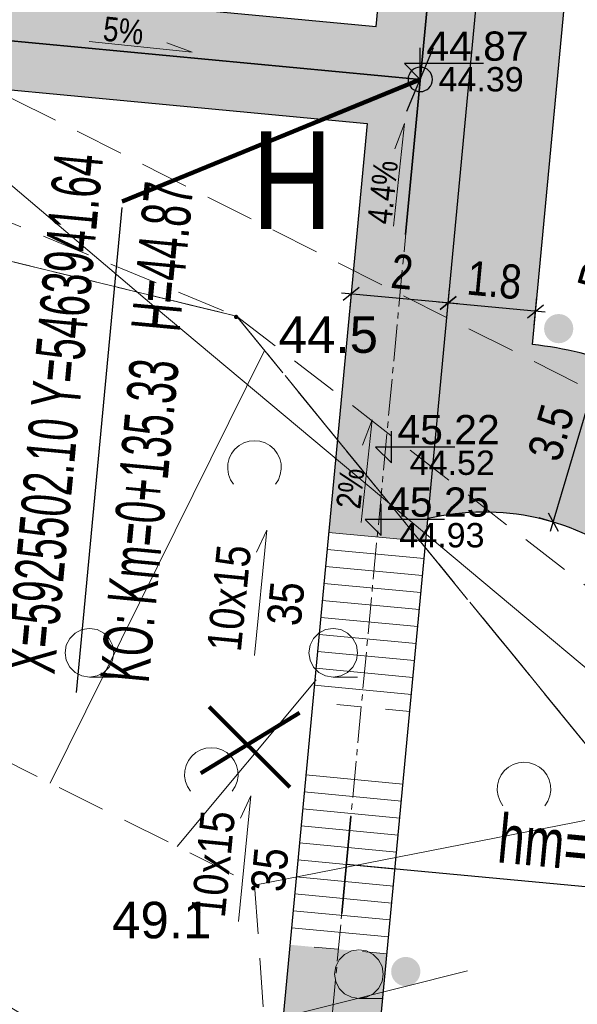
# Model space of a CAD drawing. Header units: metres. Extents: x 0 to 5465380, y 0 to 5925815.
# Tile 35 of 141: x 5463933 to 5463945, y 5925483 to 5925503. Entities that reach past the tile are written whole.
import ezdxf

# ---------------------------------------------------------------- set-up
doc = ezdxf.new("R2010")
doc.units = ezdxf.units.M
for name, pattern in [('1_1MM', [1, 0.5, -0.5]), ('ACAD_ISO10W100', [18.5, 12, -3, 0.5, -3]), ('CENTER2', [1.125, 0.75, -0.125, 0.125, -0.125]), ('PRZER1-1', [2, 1, -1]), ('PRZER2-1', [3, 2, -1]), ('PRZER3-1', [4, 3, -1])]:
    doc.linetypes.add(name, pattern=pattern)
for name, color, linetype, lineweight in [('$DR - obrzeże 8x30', 34, 'Continuous', 30), ('$DR - osie ścieżek', 7, 'CENTER2', 15), ('$DR - schody', 7, 'Continuous', 13), ('$DR - spadki nawierzchni', 250, 'Continuous', 0), ('$DR - wyp. chodnik', 44, 'Continuous', 5), ('$DR - zał. arch.', 7, 'Continuous', 13), ('$DR - zał. mapa', 250, 'Continuous', 0), ('0_Nr_Pióra__205', 150, 'Continuous', 200), ('CC_Drzewa_Nr_Pióra__184', 20, 'Continuous', 100)]:
    doc.layers.add(name, color=color, linetype=linetype, lineweight=lineweight)
for name, color, linetype in [('$DR - opis', 1, 'Continuous'), ('$DR - rzędne', 1, 'Continuous'), ('$DR - wymiary', 7, 'Continuous'), ('AecObjExplode_rys 1_Vport_D5A', 7, 'Continuous'), ('AecObjExplode_rys 3_Vport_DDD', 7, 'Continuous'), ('AecObjExplode_rys 4_Vport_E22', 7, 'Continuous'), ('C-DROGI-SYTUACJA', 7, 'Continuous'), ('C-DROGI-SYTUACJA-ETYKIETY', 7, 'Continuous')]:
    doc.layers.add(name, color=color, linetype=linetype)
for name, color, linetype, lineweight, true_color in [('CC_Punkt wysokościowy', 7, 'Continuous', 18, 0x0a0909), ('CC_Skarpa', 7, 'PRZER2-1', 18, 0x0a0909), ('CC_Woda', 5, 'Continuous', 18, 0x0000ff), ('CC_Zakrzewienie', 7, 'PRZER2-1', 18, 0x0a0909), ('EGBK02', 7, 'PRZER3-1', 18, 0x008000), ('EGBU01', 7, 'PRZER1-1', 18, 0x008000), ('GSSLZD', 7, 'Continuous', 18, 0x0a0909)]:
    doc.layers.add(name, color=color, linetype=linetype, lineweight=lineweight, true_color=true_color)
doc.styles.add('Arial', font='arial.ttf')
doc.styles.add('ARIAL 2', font='ARIALN.TTF')
doc.styles.add('simplex', font='ARIALN.TTF', dxfattribs={"width": 0.7})
doc.styles.get("Standard").update_dxf_attribs({"font": 'arial.ttf'})
doc.dimstyles.new('LINIOWY', dxfattribs={"dimtxt": 0.7, "dimasz": 0.3, "dimexe": 0.3, "dimexo": 0, "dimgap": 0.2, "dimtad": 1, "dimzin": 9, "dimdsep": 46, "dimtxsty": 'ARIAL 2', "dimblk": 'OBLIQUE', "dimcen": 0, "dimdle": 0.2, "dimclrd": 7, "dimclre": 7, "dimclrt": 1, "dimadec": 0, "dimazin": 0, "dimtfac": 1, "dimtofl": 0, "dimtmove": 1, "dimatfit": 3, "dimldrblk": 'OBLIQUE', "dimfxl": 0.3, "dimfxlon": 1, "dimtolj": 1, "dimtzin": 1, "dimarcsym": 0})
doc.dimstyles.new('LINIOWY$4', dxfattribs={"dimtxt": 0.7, "dimasz": 0.3, "dimexe": 0.3, "dimexo": 0, "dimgap": 0.2, "dimtad": 1, "dimzin": 9, "dimdsep": 46, "dimtxsty": 'ARIAL 2', "dimblk1": 'OBLIQUE', "dimsah": 1, "dimcen": 0, "dimdle": 0.2, "dimclrd": 7, "dimclre": 7, "dimclrt": 1, "dimadec": 0, "dimazin": 0, "dimtfac": 1, "dimtofl": 0, "dimtmove": 1, "dimatfit": 3, "dimldrblk": 'OBLIQUE', "dimfxl": 0.3, "dimfxlon": 1, "dimtolj": 1, "dimtzin": 1, "dimarcsym": 0})
pattern_1 = [(37.5, (500, 0), (-0.01600031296, 0.48941323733), [0, -0.38608, 0, -0.4318, 0, -0.41275]), (7.5, (500, 0), (0.44952328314, 0.71682510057), [0, -0.20828, 0, -0.34798, 0, -0.13335]), (327.5, (499.6876, 0), (0.790992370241, 0.001437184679), [0, -0.127, 0, -0.4572, 0, -0.5969]), (317.5, (499.6876, 0), (0.76355645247, 0.22292932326), [0, -0.0635, 0, -0.29972, 0, -0.3429])]

# ---------------------------------------------------------------- blocks, each defined once
blk = doc.blocks.new('GSSLZD2')
at = {"color": 0}
blk.add_lwpolyline([(-0.34375, 0.429344), (-0.249556, 0.490124), (-0.144995, 0.530543), (-0.034411, 0.548922), (0.077603, 0.544498), (0.186394, 0.517453), (0.28744, 0.468911), (0.376546, 0.40089), (0.450009, 0.316215), (0.504777, 0.218403), (0.538576, 0.111518), (0.55, 0), (0.538576, -0.111518), (0.504777, -0.218403), (0.450009, -0.316215), (0.376546, -0.40089), (0.28744, -0.468911), (0.186394, -0.517453), (0.077603, -0.544498), (-0.034411, -0.548922), (-0.144995, -0.530543), (-0.249556, -0.490124), (-0.34375, -0.429344)], dxfattribs=at)
blk = doc.blocks.new('GSSLZD1')
at = {"color": 0}
blk.add_lwpolyline([(0.5, 0), (0.475528, -0.154508), (0.404508, -0.293893), (0.293893, -0.404508), (0.154508, -0.475528), (0, -0.5), (-0.154508, -0.475528), (-0.293893, -0.404508), (-0.404508, -0.293893), (-0.475528, -0.154508), (-0.5, 0), (-0.475528, 0.154508), (-0.404508, 0.293893), (-0.293893, 0.404508), (-0.154508, 0.475528), (0, 0.5), (0.154508, 0.475528), (0.293893, 0.404508), (0.404508, 0.293893), (0.475528, 0.154508)], close=True, dxfattribs=at)
blk.add_lwpolyline([(-0.5, 0), (-0.5, -0.5)], dxfattribs=at)
blk = doc.blocks.new('GK.6640.1913.2022 szara')
at = {"layer": 'CC_Punkt wysokościowy'}
for points in [[(5463937.906, 5925497.225, 1), (5463937.816, 5925497.225, 1)], [(5463938.256, 5925485.499, 1), (5463938.166, 5925485.499, 1)]]:
    blk.add_hatch(color=252, dxfattribs=at).paths.add_polyline_path(points)
at = {"layer": 'CC_Skarpa', "color": 252, "ltscale": 0.5}
for points in [[(5463931.689, 5925440.267), (5463940.137, 5925443.742), (5463946.948, 5925448.19), (5463951.244, 5925452.123), (5463952.609, 5925454.049), (5463953.066, 5925457.228), (5463951.756, 5925461.416), (5463950.878, 5925471.737), (5463947.1, 5925482.79), (5463946.13, 5925487.11), (5463937.87, 5925497.24), (5463908.85, 5925504.3), (5463904.233, 5925509.687)], [(5463907.938, 5925496.77), (5463926.179, 5925491.595), (5463938.239, 5925485.557), (5463938.661, 5925479.647), (5463942.305, 5925472.001), (5463943.849, 5925471.167), (5463948.561, 5925460.209), (5463947.979, 5925456.414), (5463945.612, 5925454.149), (5463942.423, 5925450.521), (5463940.567, 5925447.801), (5463939.178, 5925445.431), (5463936.002, 5925443.274), (5463931.689, 5925440.267)]]:
    blk.add_lwpolyline(points, dxfattribs=at)
at = {"layer": 'CC_Skarpa', "color": 252, "linetype": 'Continuous'}
for points in [[(5463934.048, 5925487.655), (5463938.444, 5925496.536)], [(5463936.651, 5925486.352), (5463939.499, 5925489.778)], [(5463938.239, 5925485.557), (5463946.13, 5925487.11)], [(5463942.604, 5925483.802), (5463938.439, 5925482.758)]]:
    blk.add_lwpolyline(points, dxfattribs=at)
at = {"layer": 'CC_Woda', "color": 252}
blk.add_lwpolyline([(5463986.372, 5925435.989), (5463985.794, 5925452.41), (5463985.559, 5925454.613), (5463977.836, 5925461.506), (5463965.468, 5925472.383), (5463952.819, 5925483.501), (5463936.218, 5925497.405), (5463930.014, 5925502.668), (5463934.175, 5925539.683), (5463935.653, 5925554.059), (5463935.978, 5925558.022), (5463938.527, 5925578.65), (5463941.216, 5925601.871), (5463942.578, 5925613.381), (5463943.685, 5925623.068), (5463945.16, 5925637.812), (5463935.109, 5925649.383), (5463925.974, 5925659.333), (5463923.395, 5925662.125), (5463930.465, 5925665.085), (5463934.831, 5925666.92), (5463936.587, 5925667.623)], dxfattribs=at)
at = {"layer": 'CC_Zakrzewienie', "color": 252, "ltscale": 0.5}
blk.add_lwpolyline([(5463977.65, 5925569.937), (5463958.717, 5925565.368), (5463950.876, 5925547.321), (5463930.646, 5925543.783), (5463929.241, 5925503.739), (5463946.136, 5925495.218)], close=True, dxfattribs=at)
at = {"layer": 'EGBK02', "color": 252, "linetype": 'PRZER3-1', "lineweight": 18, "ltscale": 0.5}
blk.add_lwpolyline([(5463856.962, 5925537.116), (5463860.732, 5925527.855), (5463899.34, 5925515.62), (5463908.85, 5925504.3), (5463937.87, 5925497.24), (5463946.13, 5925487.11), (5463947.1, 5925482.79), (5463950.95, 5925472.07), (5463950.99, 5925465.56), (5463952.34, 5925458.74), (5463949.58, 5925451.92), (5463960.738, 5925457.702), (5463976.53, 5925486.659), (5463970.344, 5925578.524), (5463983.032, 5925590.042), (5463928.32, 5925650.72), (5463927.256, 5925651.9), (5463894.766, 5925638.737), (5463911.73, 5925597.06), (5463843.77, 5925569.527)], close=True, dxfattribs=at)
blk.add_lwpolyline([(5463949.58, 5925451.92), (5463952.34, 5925458.74), (5463950.99, 5925465.56), (5463950.95, 5925472.07), (5463947.1, 5925482.79), (5463946.13, 5925487.11), (5463937.87, 5925497.24), (5463908.85, 5925504.3), (5463899.34, 5925515.62), (5463860.732, 5925527.855), (5463856.962, 5925537.116), (5463843.77, 5925569.527), (5463911.73, 5925597.06), (5463894.766, 5925638.737), (5463873.872, 5925630.272)], dxfattribs=at)
at = {"layer": 'EGBU01', "color": 252, "linetype": 'PRZER1-1', "ltscale": 0.5}
blk.add_lwpolyline([(5463856.962, 5925537.116), (5463860.732, 5925527.855), (5463899.34, 5925515.62), (5463908.85, 5925504.3), (5463937.87, 5925497.24), (5463946.13, 5925487.11), (5463947.1, 5925482.79), (5463950.95, 5925472.07), (5463950.99, 5925465.56), (5463952.34, 5925458.74), (5463949.58, 5925451.92), (5463960.738, 5925457.702), (5463976.53, 5925486.659), (5463970.344, 5925578.524), (5463983.032, 5925590.042), (5463928.32, 5925650.72), (5463927.256, 5925651.9), (5463894.766, 5925638.737), (5463911.73, 5925597.06), (5463843.77, 5925569.527)], close=True, dxfattribs=at)
blk.add_lwpolyline([(5463806.614, 5925471.382), (5463834.211, 5925487.415), (5463882.115, 5925416.963), (5463949.58, 5925451.92), (5463952.34, 5925458.74), (5463950.99, 5925465.56), (5463950.95, 5925472.07), (5463947.1, 5925482.79), (5463946.13, 5925487.11), (5463937.87, 5925497.24), (5463908.85, 5925504.3), (5463899.34, 5925515.62), (5463860.732, 5925527.855)], dxfattribs=at)
at = {"layer": 'GSSLZD', "color": 252, "linetype": 'PRZER2-1', "ltscale": 0.5}
blk.add_lwpolyline([(5463954.93, 5925484.06), (5463949.334, 5925473.336), (5463912.765, 5925495.401), (5463917.276, 5925505.767), (5463937.87, 5925497.24), (5463954.93, 5925484.06)], dxfattribs=at)
at = {"layer": 'GSSLZD', "color": 252, "linetype": 'Continuous', "lineweight": 18, "rotation": 90}
for name, p in [('GSSLZD2', (5463938.236, 5925494.133, 10.06)), ('GSSLZD1', (5463934.851, 5925490.332, 10.06)), ('GSSLZD1', (5463939.851, 5925490.332, 10.06)), ('GSSLZD2', (5463937.351, 5925487.832, 10.06)), ('GSSLZD2', (5463943.764, 5925487.536, 10.06)), ('GSSLZD1', (5463940.379, 5925483.734, 10.06))]:
    blk.add_blockref(name, p, dxfattribs=at)
at = {"layer": 'CC_Punkt wysokościowy', "color": 252, "lineweight": 0, "style": 'Arial'}
for s, p in [('44.5', (5463938.732, 5925496.488)), ('49.1', (5463935.314, 5925484.469))]:
    blk.add_text(s, height=0.75, dxfattribs=at).set_placement(p)
blk = doc.blocks.new('świetlica_bezrzecze_PB_PZT oczyszczony')
at = {"layer": '0_Nr_Pióra__205', "linetype": 'Continuous'}
for points in [[(5463944.177, 5925496.985, 1), (5463944.777, 5925496.985, 1)], [(5463941.04, 5925483.787, 1), (5463941.64, 5925483.787, 1)]]:
    blk.add_hatch(color=256, dxfattribs=at).paths.add_polyline_path(points, flags=0)
at = {"layer": 'CC_Drzewa_Nr_Pióra__184', "linetype": 'Continuous'}
for p, q in [((5463938.96, 5925487.57), (5463937.308, 5925489.222)), ((5463937.137, 5925487.859), (5463939.158, 5925489.095))]:
    blk.add_line(p, q, dxfattribs=at)
blk = doc.blocks.new('_OBLIQUE')
at = {"color": 0, "linetype": 'ByBlock'}
blk.add_line((-0.5, -0.5), (0.5, 0.5), dxfattribs=at)
blk = doc.blocks.new('*D84')
at = {"layer": '$DR - wymiary', "color": 7, "lineweight": -2, "transparency": 16777216}
for p, q in [((5463942.182, 5925497.211), (5463942.238, 5925497.808)), ((5463944.201, 5925497.322), (5463942.011, 5925497.528)), ((5463943.974, 5925497.042), (5463944.03, 5925497.64))]:
    blk.add_line(p, q, dxfattribs=at)
at = {"layer": 'Defpoints', "color": 0, "transparency": 16777216}
for p in [(5463942.21, 5925497.51), (5463942.146, 5925496.829), (5463943.938, 5925496.661)]:
    blk.add_point(p, dxfattribs=at)
at = {"layer": '$DR - wymiary', "color": 7, "lineweight": -2, "transparency": 16777216, "xscale": 0.3, "yscale": 0.3, "zscale": 0.3}
for p, rotation in [((5463942.21, 5925497.51), 174.6285203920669), ((5463944.002, 5925497.341), 354.6285203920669)]:
    blk.add_blockref('_OBLIQUE', p, dxfattribs=dict(at, rotation=rotation))
at = {"layer": '$DR - wymiary', "color": 1, "transparency": 16777216, "insert": (5463943.158, 5925497.98), "char_height": 0.7, "attachment_point": 5, "rotation": 354.6285, "style": 'ARIAL 2'}
blk.add_mtext('\\A1;1.8', dxfattribs=at)
blk = doc.blocks.new('*D85')
at = {"layer": '$DR - wymiary', "color": 7, "lineweight": -2, "transparency": 16777216}
for p, q in [((5463942.409, 5925497.491), (5463940.02, 5925497.716)), ((5463940.219, 5925497.697), (5463940.191, 5925497.398)), ((5463942.182, 5925497.211), (5463942.238, 5925497.808))]:
    blk.add_line(p, q, dxfattribs=at)
at = {"layer": 'Defpoints', "color": 0, "transparency": 16777216}
for p in [(5463940.219, 5925497.697), (5463940.219, 5925497.697), (5463942.146, 5925496.829)]:
    blk.add_point(p, dxfattribs=at)
at = {"layer": '$DR - wymiary', "color": 7, "lineweight": -2, "transparency": 16777216, "xscale": 0.3, "yscale": 0.3, "zscale": 0.3}
for p, rotation in [((5463940.219, 5925497.697), 174.6285203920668), ((5463942.21, 5925497.51), 354.6285203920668)]:
    blk.add_blockref('_OBLIQUE', p, dxfattribs=dict(at, rotation=rotation))
at = {"layer": '$DR - wymiary', "color": 1, "transparency": 16777216, "insert": (5463941.266, 5925498.152), "char_height": 0.7, "attachment_point": 5, "rotation": 354.6285, "style": 'ARIAL 2'}
blk.add_mtext('\\A1;2', dxfattribs=at)
blk = doc.blocks.new('*D124')
at = {"layer": '$DR - wymiary', "color": 7, "lineweight": -2, "transparency": 16777216}
blk.add_line((5463946.244, 5925499.382), (5463945.439, 5925496.658), dxfattribs=at)
at = {"layer": '$DR - wymiary', "color": 7, "transparency": 16777216}
blk.add_solid([(5463945.391, 5925496.672), (5463945.487, 5925496.644), (5463945.354, 5925496.37)], dxfattribs=at)
at = {"layer": 'Defpoints', "color": 0, "transparency": 16777216}
for p in [(5463945.354, 5925496.37), (5463942.944, 5925488.219)]:
    blk.add_point(p, dxfattribs=at)
at = {"layer": '$DR - wymiary', "color": 1, "transparency": 16777216, "insert": (5463945.427, 5925498.582), "char_height": 0.7, "attachment_point": 5, "rotation": 73.5286, "style": 'ARIAL 2'}
blk.add_mtext('\\A1;R8.5', dxfattribs=at)
blk = doc.blocks.new('*D126')
at = {"layer": '$DR - wymiary', "color": 7, "lineweight": -2, "transparency": 16777216}
for p, q in [((5463945.411, 5925496.562), (5463944.305, 5925492.822)), ((5463945.354, 5925496.37), (5463945.066, 5925496.455)), ((5463944.362, 5925493.014), (5463944.074, 5925493.099))]:
    blk.add_line(p, q, dxfattribs=at)
at = {"layer": 'Defpoints', "color": 0, "transparency": 16777216}
for p in [(5463945.354, 5925496.37), (5463944.362, 5925493.014), (5463944.362, 5925493.014)]:
    blk.add_point(p, dxfattribs=at)
at = {"layer": '$DR - wymiary', "color": 7, "lineweight": -2, "transparency": 16777216, "xscale": 0.3, "yscale": 0.3, "zscale": 0.3}
for p, rotation in [((5463945.354, 5925496.37), 73.52857989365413), ((5463944.362, 5925493.014), 253.5285798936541)]:
    blk.add_blockref('_OBLIQUE', p, dxfattribs=dict(at, rotation=rotation))
at = {"layer": '$DR - wymiary', "color": 1, "transparency": 16777216, "insert": (5463944.323, 5925494.85), "char_height": 0.7, "attachment_point": 5, "rotation": 73.5286, "style": 'ARIAL 2'}
blk.add_mtext('\\A1;3.5', dxfattribs=at)
blk = doc.blocks.new('*D131')
at = {"layer": '$DR - wymiary', "color": 7, "lineweight": -2, "transparency": 16777216}
blk.add_line((5463959.894, 5925488.241), (5463954.256, 5925488.241), dxfattribs=at)
at = {"layer": 'Defpoints', "color": 0, "transparency": 16777216}
for p in [(5463958.621, 5925488.241), (5463959.894, 5925488.241), (0, 0)]:
    blk.add_point(p, dxfattribs=at)
at = {"layer": '$DR - wymiary', "color": 1, "transparency": 16777216, "insert": (5463956.339, 5925488.798), "char_height": 0.7, "attachment_point": 5, "style": 'ARIAL 2'}
blk.add_mtext('\\A1;5925488.24', dxfattribs=at)
blk = doc.blocks.new('*D132')
at = {"layer": '$DR - wymiary', "color": 7, "lineweight": -2, "transparency": 16777216}
blk.add_line((5463959.894, 5925488.241), (5463959.894, 5925483.017), dxfattribs=at)
at = {"layer": 'Defpoints', "color": 0, "transparency": 16777216}
for p in [(5463959.894, 5925488.241), (5463959.894, 5925487.385), (0, 0)]:
    blk.add_point(p, dxfattribs=at)
at = {"layer": '$DR - wymiary', "color": 1, "transparency": 16777216, "insert": (5463959.337, 5925485.101), "char_height": 0.7, "attachment_point": 5, "rotation": 90, "style": 'ARIAL 2'}
blk.add_mtext('\\A1;5463959.89', dxfattribs=at)
blk = doc.blocks.new('*D133')
at = {"layer": '$DR - wymiary', "color": 7, "lineweight": -2, "transparency": 16777216}
for p, q in [((5463958.17, 5925515.873), (5463958.986, 5925515.873)), ((5463958.986, 5925515.873), (5463959.586, 5925514.871)), ((5463959.586, 5925514.871), (5463964.552, 5925514.871))]:
    blk.add_line(p, q, dxfattribs=at)
at = {"layer": 'Defpoints', "color": 0, "transparency": 16777216}
for p in [(5463958.17, 5925515.873), (5463960.186, 5925514.871), (0, 0)]:
    blk.add_point(p, dxfattribs=at)
at = {"layer": '$DR - wymiary', "color": 1, "transparency": 16777216, "insert": (5463962.469, 5925515.428), "char_height": 0.7, "attachment_point": 5, "style": 'ARIAL 2'}
blk.add_mtext('\\A1;5925515.87', dxfattribs=at)
blk = doc.blocks.new('*D134')
at = {"layer": '$DR - wymiary', "color": 7, "lineweight": -2, "transparency": 16777216}
for p, q in [((5463958.17, 5925515.873), (5463958.17, 5925515.181)), ((5463958.17, 5925515.181), (5463956.957, 5925514.581)), ((5463956.957, 5925514.581), (5463956.957, 5925509.614))]:
    blk.add_line(p, q, dxfattribs=at)
at = {"layer": 'Defpoints', "color": 0, "transparency": 16777216}
for p in [(5463958.17, 5925515.873), (5463956.957, 5925513.981), (0, 0)]:
    blk.add_point(p, dxfattribs=at)
at = {"layer": '$DR - wymiary', "color": 1, "transparency": 16777216, "insert": (5463956.399, 5925511.698), "char_height": 0.7, "attachment_point": 5, "rotation": 90, "style": 'ARIAL 2'}
blk.add_mtext('\\A1;5463958.17', dxfattribs=at)
blk = doc.blocks.new('*D135')
at = {"layer": '$DR - wymiary', "color": 7, "lineweight": -2, "transparency": 16777216}
for p, q in [((5463954.935, 5925543.267), (5463950.079, 5925543.267)), ((5463955.535, 5925542.11), (5463954.935, 5925543.267)), ((5463956.528, 5925542.11), (5463955.535, 5925542.11))]:
    blk.add_line(p, q, dxfattribs=at)
at = {"layer": 'Defpoints', "color": 0, "transparency": 16777216}
for p in [(5463954.335, 5925543.267), (5463956.528, 5925542.11), (0, 0)]:
    blk.add_point(p, dxfattribs=at)
at = {"layer": '$DR - wymiary', "color": 1, "transparency": 16777216, "insert": (5463952.107, 5925543.825), "char_height": 0.7, "attachment_point": 5, "style": 'ARIAL 2'}
blk.add_mtext('\\A1;5925542.11', dxfattribs=at)
blk = doc.blocks.new('*D136')
at = {"layer": '$DR - wymiary', "color": 7, "lineweight": -2, "transparency": 16777216}
blk.add_line((5463956.528, 5925542.11), (5463956.528, 5925536.093), dxfattribs=at)
at = {"layer": 'Defpoints', "color": 0, "transparency": 16777216}
for p in [(5463956.528, 5925542.11), (5463956.528, 5925540.459), (0, 0)]:
    blk.add_point(p, dxfattribs=at)
at = {"layer": '$DR - wymiary', "color": 1, "transparency": 16777216, "insert": (5463955.971, 5925538.176), "char_height": 0.7, "attachment_point": 5, "rotation": 90, "style": 'ARIAL 2'}
blk.add_mtext('\\A1;5463956.53', dxfattribs=at)
blk = doc.blocks.new('*D137')
at = {"layer": '$DR - wymiary', "color": 7, "lineweight": -2, "transparency": 16777216}
blk.add_line((5463958.724, 5925585.382), (5463964.93, 5925585.382), dxfattribs=at)
at = {"layer": 'Defpoints', "color": 0, "transparency": 16777216}
for p in [(5463958.724, 5925585.382), (5463960.561, 5925585.382), (0, 0)]:
    blk.add_point(p, dxfattribs=at)
at = {"layer": '$DR - wymiary', "color": 1, "transparency": 16777216, "insert": (5463962.845, 5925585.94), "char_height": 0.7, "attachment_point": 5, "style": 'ARIAL 2'}
blk.add_mtext('\\A1;5925585.38', dxfattribs=at)
blk = doc.blocks.new('*D138')
at = {"layer": '$DR - wymiary', "color": 7, "lineweight": -2, "transparency": 16777216}
blk.add_line((5463958.724, 5925585.382), (5463958.724, 5925592.131), dxfattribs=at)
at = {"layer": 'Defpoints', "color": 0, "transparency": 16777216}
for p in [(5463958.724, 5925587.769), (5463958.724, 5925585.382), (0, 0)]:
    blk.add_point(p, dxfattribs=at)
at = {"layer": '$DR - wymiary', "color": 1, "transparency": 16777216, "insert": (5463958.166, 5925590.05), "char_height": 0.7, "attachment_point": 5, "rotation": 90, "style": 'ARIAL 2'}
blk.add_mtext('\\A1;5463958.72', dxfattribs=at)
blk = doc.blocks.new('AeccTickCircle')
at = {"color": 0, "linetype": 'ByBlock', "lineweight": -2}
blk.add_circle((0, 0), 0.5, dxfattribs=at)
blk = doc.blocks.new('kota')
at = {"color": 0, "linetype": 'ByBlock', "lineweight": -2}
for p, q in [((0, 0), (0, 1)), ((2, 0.5), (-0.5, 0.5)), ((-0.5, 0.5), (0, 0))]:
    blk.add_line(p, q, dxfattribs=at)
blk = doc.blocks.new('AecObjExplode_rys 1_Vport_D5A')
at = {"layer": 'C-DROGI-SYTUACJA', "color": 152, "linetype": 'ACAD_ISO10W100', "lineweight": 35, "ltscale": 4}
for p, q in [((5463945.831, 5925546.704), (5463936.923, 5925451.96)), ((5463911.184, 5925504.964), (5463941.637, 5925502.101))]:
    blk.add_line(p, q, dxfattribs=at)
at = {"layer": 'C-DROGI-SYTUACJA-ETYKIETY', "color": 1, "linetype": 'Continuous', "lineweight": -3}
for p, q in [((5463935.513, 5925499.474), (5463934.577, 5925489.518)), ((5463940.123, 5925485.991), (5463947.59, 5925485.289))]:
    blk.add_line(p, q, dxfattribs=at)
at = {"layer": '$DR - wymiary', "color": 7, "linetype": 'Continuous', "lineweight": -3, "xscale": 0.6500000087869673, "yscale": 0.6500000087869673, "zscale": 0.6500000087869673}
for p in [(5463941.637, 5925502.101), (5463941.637, 5925502.101), (5463941.045, 5925494.229), (5463940.833, 5925492.741)]:
    blk.add_blockref('kota', p, dxfattribs=at)
at = {"layer": '$DR - wymiary', "color": 1, "linetype": 'Continuous', "lineweight": -3, "extrusion": (-1.14643e-17, -1.21927e-16, -1), "xscale": 0.4999999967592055, "yscale": 0.4999999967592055, "zscale": 0.4999999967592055, "rotation": 185.3714796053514}
blk.add_blockref('AeccTickCircle', (-5463941.637, 5925502.101), dxfattribs=at)
at = {"layer": 'C-DROGI-SYTUACJA-ETYKIETY', "color": 1, "linetype": 'Continuous', "lineweight": -3, "char_height": 1, "style": 'simplex'}
for s, insert, attachment_point, rotation in [('KONIEC OSI: 1+35.33\\PX=5925502.10 Y=5463941.64', (5463934.146, 5925489.872), 7, 84.6285), ('{\\fArial Narrow|b0|i0|c0|p34;KO: Km=0+135.33}', (5463935.067, 5925489.785), 1, 84.6285), ('{\\fArial|b0|i0|c0|p34;hm=\\fArial|b0|i0|c238|p34;1+00\\fArial|b0|i0|c0|p34;}', (5463947.308, 5925485.63), 9, 354.6285)]:
    blk.add_mtext(s, dxfattribs=dict(at, insert=insert, attachment_point=attachment_point, rotation=rotation))
at = {"layer": 'C-DROGI-SYTUACJA-ETYKIETY', "color": 1, "linetype": 'Continuous', "lineweight": -3, "char_height": 0.6, "attachment_point": 7}
for s, insert in [('44.87', (5463941.762, 5925502.476)), ('44.87', (5463941.762, 5925502.476)), ('45.22', (5463941.17, 5925494.604)), ('45.25', (5463940.958, 5925493.116))]:
    blk.add_mtext(s, dxfattribs=dict(at, insert=insert))
at = {"layer": 'C-DROGI-SYTUACJA-ETYKIETY', "color": 7, "linetype": 'Continuous', "lineweight": -3, "char_height": 0.5, "attachment_point": 4}
for s, insert in [('{\\fArial|b0|i0|c238|p34;44.39}', (5463942.012, 5925502.101)), ('{\\fArial|b0|i0|c238|p34;44.39}', (5463942.012, 5925502.101)), ('{\\fArial|b0|i0|c238|p34;44.52}', (5463941.42, 5925494.229)), ('{\\fArial|b0|i0|c238|p34;44.93}', (5463941.208, 5925492.741))]:
    blk.add_mtext(s, dxfattribs=dict(at, insert=insert))
at = {"layer": 'C-DROGI-SYTUACJA-ETYKIETY', "color": 7, "linetype": 'Continuous', "lineweight": -3, "insert": (5463936.712, 5925496.896), "char_height": 1, "attachment_point": 7, "rotation": 84.6285, "style": 'simplex'}
blk.add_mtext('{\\fArial Narrow|b0|i0|c238|p34;H=}44.87', dxfattribs=at)
at = {"layer": 'C-DROGI-SYTUACJA-ETYKIETY', "color": 7, "linetype": 'Continuous', "lineweight": -3}
blk.add_leader([(5463941.637, 5925502.101), (5463935.525, 5925499.598)], dimstyle='LINIOWY', override={"dimscale": 1, "dimasz": 0, "dimclrd": 256, "dimlwd": 65535}, dxfattribs=at)
blk = doc.blocks.new('AecObjExplode_rys 4_Vport_E22')
at = {"layer": 'C-DROGI-SYTUACJA', "color": 152, "linetype": 'ACAD_ISO10W100', "lineweight": 35, "ltscale": 4}
for p, q in [((5463945.831, 5925546.704), (5463936.923, 5925451.96)), ((5463911.184, 5925504.964), (5463941.637, 5925502.101))]:
    blk.add_line(p, q, dxfattribs=at)
at = {"layer": 'C-DROGI-SYTUACJA-ETYKIETY', "color": 1, "linetype": 'Continuous', "lineweight": -3}
for p, q in [((5463935.513, 5925499.474), (5463934.577, 5925489.518)), ((5463940.123, 5925485.991), (5463947.59, 5925485.289))]:
    blk.add_line(p, q, dxfattribs=at)
at = {"layer": '$DR - wymiary', "color": 7, "linetype": 'Continuous', "lineweight": -3, "xscale": 0.6500000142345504, "yscale": 0.6500000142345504, "zscale": 0.6500000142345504}
for p in [(5463941.637, 5925502.101), (5463941.637, 5925502.101), (5463941.045, 5925494.229), (5463940.833, 5925492.741)]:
    blk.add_blockref('kota', p, dxfattribs=at)
at = {"layer": '$DR - wymiary', "color": 1, "linetype": 'Continuous', "lineweight": -3, "extrusion": (-1.14643e-17, -1.21927e-16, -1), "xscale": 0.5000000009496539, "yscale": 0.5000000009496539, "zscale": 0.5000000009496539, "rotation": 185.3714796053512}
blk.add_blockref('AeccTickCircle', (-5463941.637, 5925502.101), dxfattribs=at)
at = {"layer": 'C-DROGI-SYTUACJA-ETYKIETY', "color": 1, "linetype": 'Continuous', "lineweight": -3, "char_height": 1, "style": 'simplex'}
for s, insert, attachment_point, rotation in [('KONIEC OSI: 1+35.33\\PX=5925502.10 Y=5463941.64', (5463934.146, 5925489.872), 7, 84.6285), ('{\\fArial Narrow|b0|i0|c0|p34;KO: Km=0+135.33}', (5463935.067, 5925489.785), 1, 84.6285), ('{\\fArial|b0|i0|c0|p34;hm=\\fArial|b0|i0|c238|p34;1+00\\fArial|b0|i0|c0|p34;}', (5463947.308, 5925485.63), 9, 354.6285)]:
    blk.add_mtext(s, dxfattribs=dict(at, insert=insert, attachment_point=attachment_point, rotation=rotation))
at = {"layer": 'C-DROGI-SYTUACJA-ETYKIETY', "color": 1, "linetype": 'Continuous', "lineweight": -3, "char_height": 0.6, "attachment_point": 7}
for s, insert in [('44.87', (5463941.762, 5925502.476)), ('44.87', (5463941.762, 5925502.476)), ('45.22', (5463941.17, 5925494.604)), ('45.25', (5463940.958, 5925493.116))]:
    blk.add_mtext(s, dxfattribs=dict(at, insert=insert))
at = {"layer": 'C-DROGI-SYTUACJA-ETYKIETY', "color": 7, "linetype": 'Continuous', "lineweight": -3, "char_height": 0.5, "attachment_point": 4}
for s, insert in [('{\\fArial|b0|i0|c238|p34;44.39}', (5463942.012, 5925502.101)), ('{\\fArial|b0|i0|c238|p34;44.39}', (5463942.012, 5925502.101)), ('{\\fArial|b0|i0|c238|p34;44.52}', (5463941.42, 5925494.229)), ('{\\fArial|b0|i0|c238|p34;44.93}', (5463941.208, 5925492.741))]:
    blk.add_mtext(s, dxfattribs=dict(at, insert=insert))
at = {"layer": 'C-DROGI-SYTUACJA-ETYKIETY', "color": 7, "linetype": 'Continuous', "lineweight": -3, "insert": (5463936.712, 5925496.896), "char_height": 1, "attachment_point": 7, "rotation": 84.6285, "style": 'simplex'}
blk.add_mtext('{\\fArial Narrow|b0|i0|c238|p34;H=}44.87', dxfattribs=at)
at = {"layer": 'C-DROGI-SYTUACJA-ETYKIETY', "color": 7, "linetype": 'Continuous', "lineweight": -3}
blk.add_leader([(5463941.637, 5925502.101), (5463935.525, 5925499.598)], dimstyle='LINIOWY', override={"dimscale": 1, "dimasz": 0, "dimclrd": 256, "dimlwd": 65535}, dxfattribs=at)
blk = doc.blocks.new('AecObjExplode_rys 3_Vport_DDD')
at = {"layer": 'C-DROGI-SYTUACJA', "color": 152, "linetype": 'ACAD_ISO10W100', "lineweight": 35, "ltscale": 4}
for p, q in [((5463945.831, 5925546.704), (5463936.923, 5925451.96)), ((5463911.184, 5925504.964), (5463941.637, 5925502.101))]:
    blk.add_line(p, q, dxfattribs=at)
at = {"layer": 'C-DROGI-SYTUACJA-ETYKIETY', "color": 1, "linetype": 'Continuous', "lineweight": -3}
for p, q in [((5463935.513, 5925499.474), (5463934.577, 5925489.518)), ((5463940.123, 5925485.991), (5463947.59, 5925485.289))]:
    blk.add_line(p, q, dxfattribs=at)
at = {"layer": '$DR - wymiary', "color": 7, "linetype": 'Continuous', "lineweight": -3, "xscale": 0.6500000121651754, "yscale": 0.6500000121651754, "zscale": 0.6500000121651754}
for p in [(5463941.637, 5925502.101), (5463941.637, 5925502.101), (5463941.045, 5925494.229), (5463940.833, 5925492.741)]:
    blk.add_blockref('kota', p, dxfattribs=at)
at = {"layer": '$DR - wymiary', "color": 1, "linetype": 'Continuous', "lineweight": -3, "extrusion": (-1.14643e-17, -1.21927e-16, -1), "xscale": 0.4999999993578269, "yscale": 0.4999999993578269, "zscale": 0.4999999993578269, "rotation": 185.3714796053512}
blk.add_blockref('AeccTickCircle', (-5463941.637, 5925502.101), dxfattribs=at)
at = {"layer": 'C-DROGI-SYTUACJA-ETYKIETY', "color": 1, "linetype": 'Continuous', "lineweight": -3, "char_height": 1, "style": 'simplex'}
for s, insert, attachment_point, rotation in [('KONIEC OSI: 1+35.33\\PX=5925502.10 Y=5463941.64', (5463934.146, 5925489.872), 7, 84.6285), ('{\\fArial Narrow|b0|i0|c0|p34;KO: Km=0+135.33}', (5463935.067, 5925489.785), 1, 84.6285), ('{\\fArial|b0|i0|c0|p34;hm=\\fArial|b0|i0|c238|p34;1+00\\fArial|b0|i0|c0|p34;}', (5463947.308, 5925485.63), 9, 354.6285)]:
    blk.add_mtext(s, dxfattribs=dict(at, insert=insert, attachment_point=attachment_point, rotation=rotation))
at = {"layer": 'C-DROGI-SYTUACJA-ETYKIETY', "color": 1, "linetype": 'Continuous', "lineweight": -3, "char_height": 0.6, "attachment_point": 7}
for s, insert in [('44.87', (5463941.762, 5925502.476)), ('44.87', (5463941.762, 5925502.476)), ('45.22', (5463941.17, 5925494.604)), ('45.25', (5463940.958, 5925493.116))]:
    blk.add_mtext(s, dxfattribs=dict(at, insert=insert))
at = {"layer": 'C-DROGI-SYTUACJA-ETYKIETY', "color": 7, "linetype": 'Continuous', "lineweight": -3, "char_height": 0.5, "attachment_point": 4}
for s, insert in [('{\\fArial|b0|i0|c238|p34;44.39}', (5463942.012, 5925502.101)), ('{\\fArial|b0|i0|c238|p34;44.39}', (5463942.012, 5925502.101)), ('{\\fArial|b0|i0|c238|p34;44.52}', (5463941.42, 5925494.229)), ('{\\fArial|b0|i0|c238|p34;44.93}', (5463941.208, 5925492.741))]:
    blk.add_mtext(s, dxfattribs=dict(at, insert=insert))
at = {"layer": 'C-DROGI-SYTUACJA-ETYKIETY', "color": 7, "linetype": 'Continuous', "lineweight": -3, "insert": (5463936.712, 5925496.896), "char_height": 1, "attachment_point": 7, "rotation": 84.6285, "style": 'simplex'}
blk.add_mtext('{\\fArial Narrow|b0|i0|c238|p34;H=}44.87', dxfattribs=at)
at = {"layer": 'C-DROGI-SYTUACJA-ETYKIETY', "color": 7, "linetype": 'Continuous', "lineweight": -3}
blk.add_leader([(5463941.637, 5925502.101), (5463935.525, 5925499.598)], dimstyle='LINIOWY', override={"dimscale": 1, "dimasz": 0, "dimclrd": 256, "dimlwd": 65535}, dxfattribs=at)

msp = doc.modelspace()

# ---------------------------------------------------------------- hatches: boundary and pattern name
at = {"layer": '$DR - wyp. chodnik'}
h = msp.add_hatch(dxfattribs=at)
h.set_pattern_fill('AR-SAND', color=256, scale=0.01)
h.set_pattern_definition(pattern_1)
h.paths.add_polyline_path([(5463958.811, 5925573.433, 1.284126), (5463952.971, 5925595.856), (5463945.622, 5925613.63), (5463944.143, 5925613.018), (5463946.37, 5925607.633, 0.194771), (5463934.37, 5925592.77, 0.959366), (5463910.944, 5925588.139, 1.531072), (5463902.406, 5925567.988), (5463893.559, 5925564.306, 0.384254), (5463887.764, 5925552.083), (5463862.231, 5925541.456), (5463863.153, 5925539.241), (5463888.637, 5925549.847), (5463903.669, 5925513.728), (5463903.08, 5925513.225), (5463904.38, 5925511.705), (5463904.595, 5925511.889), (5463910.657, 5925504.009), (5463924.399, 5925502.717), (5463924.162, 5925500.211), (5463926.552, 5925499.986), (5463926.788, 5925502.493), (5463940.548, 5925501.199), (5463939.758, 5925492.8), (5463941.75, 5925492.612), (5463945.889, 5925536.637, 1.642027), (5463958.177, 5925553.955)])
h.paths.add_polyline_path([(5463914.368, 5925570.584, -0.565703), (5463929.546, 5925559.395), (5463926.129, 5925523.186), (5463905.587, 5925514.846), (5463890.146, 5925551.946, -0.414214), (5463894.404, 5925562.275)], flags=16)
h.paths.add_polyline_path([(5463892.202, 5925579.937, -1), (5463912.302, 5925579.937, -1)], flags=16)
h.paths.add_polyline_path([(5463910.621, 5925571.408, 0.241691), (5463914.061, 5925581.767, 0.332), (5463928.141, 5925579.302), (5463928.394, 5925578.805)], flags=16)
h.paths.add_polyline_path([(5463921.709, 5925573.639), (5463929.394, 5925576.838), (5463944.809, 5925546.509), (5463940.735, 5925503.19), (5463926.976, 5925504.484), (5463932.165, 5925559.475, 0.382129)], flags=16)
h.paths.add_polyline_path([(5463912.703, 5925589.968, -1), (5463932.803, 5925589.968, -1)], flags=16)
h.paths.add_polyline_path([(5463929.85, 5925580.354, 0.111618), (5463933.295, 5925584.342, 0.375671), (5463956.374, 5925560.041), (5463956.18, 5925554.068, 0.258572), (5463946.204, 5925548.178)], flags=16)
h.paths.add_polyline_path([(5463947.101, 5925605.865), (5463951.602, 5925594.979, 0.663307), (5463956.814, 5925573.586), (5463956.436, 5925561.944, -0.732242)], flags=16)
h.paths.add_polyline_path([(5463948.674, 5925585.382, -1), (5463968.774, 5925585.382, -1)], flags=16)
h.paths.add_polyline_path([(5463956.118, 5925552.165), (5463955.923, 5925546.165, 8.05786), (5463957.918, 5925545.968), (5463958.115, 5925552.043, -20.041857)], flags=16)
h.paths.add_polyline_path([(5463926.126, 5925521.027), (5463924.587, 5925504.708), (5463911.711, 5925505.919), (5463906.286, 5925512.971)], flags=16)
h = msp.add_hatch(dxfattribs=at)
h.set_pattern_fill('AR-SAND', color=256, scale=0.01)
h.set_pattern_definition([(37.5, (0, 0), (-0.01600031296, 0.48941323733), [0, -0.38608, 0, -0.4318, 0, -0.41275]), (7.5, (0, 0), (0.44952328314, 0.71682510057), [0, -0.20828, 0, -0.34798, 0, -0.13335]), (327.5, (-0.3124, 0), (0.790992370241, 0.001437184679), [0, -0.127, 0, -0.4572, 0, -0.5969]), (317.5, (-0.3124, 0), (0.76355645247, 0.22292932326), [0, -0.0635, 0, -0.29972, 0, -0.3429])])
h.paths.add_polyline_path([(5463962.423, 5925527.04, -0.64351), (5463962.135, 5925531.582, -0.418207), (5463945.889, 5925536.637), (5463941.794, 5925493.085, -0.483548), (5463947.944, 5925488.225, -0.452883), (5463961.431, 5925500.091, -0.824957), (5463961.168, 5925504.305, -0.490584), (5463946.22, 5925515.873, -0.525282)])
h.paths.add_polyline_path([(5463946.415, 5925523.006), (5463947.256, 5925531.949, 0.126926), (5463953.333, 5925528.744, 0.168021)], flags=16)
h.paths.add_polyline_path([(5463945.292, 5925511.055, 0.204983), (5463952.764, 5925503.23, 0.075674), (5463952.869, 5925500.524, 0.132857), (5463947.635, 5925495.307, 0.117384), (5463943.938, 5925496.661)], flags=16)
h = msp.add_hatch(dxfattribs=at)
h.set_pattern_fill('AR-SAND', color=256, scale=0.01)
h.set_pattern_definition(pattern_1)
h.paths.add_polyline_path([(5463921.147, 5925442.718), (5463937.867, 5925451.322), (5463940.954, 5925484.149), (5463938.963, 5925484.337), (5463935.979, 5925452.599), (5463921.371, 5925445.082), (5463925.786, 5925491.872), (5463923.396, 5925492.097), (5463918.064, 5925435.59), (5463920.599, 5925436.903)])

# ---------------------------------------------------------------- linework, layer by layer
at = {"layer": '$DR - obrzeże 8x30', "flags": 128}
msp.add_lwpolyline([(5463920.599, 5925436.903), (5463921.147, 5925442.718), (5463937.867, 5925451.322), (5463945.889, 5925536.637, 1.642027), (5463958.177, 5925553.955), (5463958.811, 5925573.433, 1.284126), (5463952.971, 5925595.856), (5463945.622, 5925613.63)], format="xyb", dxfattribs=at)
for points in [[(5463929.394, 5925576.838), (5463921.709, 5925573.639, -0.382129), (5463932.165, 5925559.475), (5463926.976, 5925504.484), (5463940.735, 5925503.19), (5463944.809, 5925546.509)], [(5463952.869, 5925500.524, 0.132857), (5463947.635, 5925495.307, 0.117384), (5463943.938, 5925496.661), (5463945.292, 5925511.055, 0.204983), (5463952.764, 5925503.23, 0.075674)]]:
    msp.add_lwpolyline(points, format="xyb", close=True, dxfattribs=at)
msp.add_lwpolyline([(5463921.371, 5925445.082), (5463926.788, 5925502.493), (5463940.548, 5925501.199), (5463935.979, 5925452.599)], close=True, dxfattribs=at)
at = {"layer": '$DR - obrzeże 8x30'}
msp.add_arc((5463942.944, 5925488.219), 5, 0.072, 103.296, dxfattribs=at)
at = {"layer": '$DR - osie ścieżek', "flags": 128}
msp.add_lwpolyline([(5463928.152, 5925581.488), (5463945.831, 5925546.704), (5463936.923, 5925451.96), (5463919.992, 5925443.248)], dxfattribs=at)
msp.add_lwpolyline([(5463929.82, 5925578.207), (5463893.981, 5925563.291, 0.414214), (5463889.13, 5925551.523), (5463905.355, 5925512.541), (5463911.184, 5925504.964), (5463941.637, 5925502.101)], format="xyb", dxfattribs=at)
at = {"layer": '$DR - schody', "flags": 128}
for points in [[(5463938.238, 5925490.273), (5463938.49, 5925492.851), (5463938.28, 5925492.396)], [(5463941.75, 5925492.612), (5463939.758, 5925492.8)], [(5463941.717, 5925492.263), (5463939.726, 5925492.451)], [(5463941.684, 5925491.915), (5463939.693, 5925492.103)], [(5463941.651, 5925491.566), (5463939.66, 5925491.754)], [(5463941.619, 5925491.218), (5463939.627, 5925491.406)], [(5463941.586, 5925490.869), (5463939.595, 5925491.057)], [(5463941.553, 5925490.521), (5463939.562, 5925490.709)], [(5463941.52, 5925490.172), (5463939.529, 5925490.36)], [(5463941.487, 5925489.824), (5463939.496, 5925490.012)], [(5463941.455, 5925489.476), (5463939.464, 5925489.663)], [(5463941.282, 5925487.634), (5463939.29, 5925487.822)], [(5463937.909, 5925484.814), (5463938.161, 5925487.392), (5463937.952, 5925486.938)], [(5463941.249, 5925487.285), (5463939.258, 5925487.473)], [(5463941.216, 5925486.937), (5463939.225, 5925487.125)], [(5463941.183, 5925486.588), (5463939.192, 5925486.776)], [(5463941.15, 5925486.24), (5463939.159, 5925486.428)], [(5463941.118, 5925485.891), (5463939.127, 5925486.079)], [(5463941.085, 5925485.543), (5463939.094, 5925485.731)], [(5463941.052, 5925485.194), (5463939.061, 5925485.382)], [(5463941.019, 5925484.846), (5463939.028, 5925485.034)], [(5463940.987, 5925484.498), (5463938.996, 5925484.685)]]:
    msp.add_lwpolyline(points, dxfattribs=at)
at = {"layer": '$DR - schody', "linetype": '1_1MM', "flags": 128}
for points in [[(5463941.422, 5925489.127), (5463939.431, 5925489.315)], [(5463940.951, 5925484.149), (5463938.963, 5925484.337)]]:
    msp.add_lwpolyline(points, dxfattribs=at)
at = {"layer": '$DR - spadki nawierzchni', "flags": 128}
for points in [[(5463934.847, 5925502.876), (5463936.957, 5925502.661), (5463936.436, 5925502.854)], [(5463941.089, 5925499.086), (5463941.315, 5925501.195), (5463941.119, 5925500.676)], [(5463940.426, 5925493.005), (5463940.651, 5925495.114), (5463940.455, 5925494.594)]]:
    msp.add_lwpolyline(points, dxfattribs=at)

# ---------------------------------------------------------------- block references
at = {"layer": '$DR - zał. arch.'}
msp.add_blockref('świetlica_bezrzecze_PB_PZT oczyszczony', (0, 0), dxfattribs=at)
at = {"layer": '$DR - zał. mapa'}
msp.add_blockref('GK.6640.1913.2022 szara', (0, 0), dxfattribs=at)
at = {"layer": 'AecObjExplode_rys 1_Vport_D5A'}
msp.add_blockref('AecObjExplode_rys 1_Vport_D5A', (0, 0), dxfattribs=at)
at = {"layer": 'AecObjExplode_rys 3_Vport_DDD'}
msp.add_blockref('AecObjExplode_rys 3_Vport_DDD', (0, 0), dxfattribs=at)
at = {"layer": 'AecObjExplode_rys 4_Vport_E22'}
msp.add_blockref('AecObjExplode_rys 4_Vport_E22', (0, 0), dxfattribs=at)

# ---------------------------------------------------------------- texts
at = {"layer": '$DR - opis', "insert": (5463938.181, 5925500.033), "char_height": 2, "attachment_point": 4, "style": 'ARIAL 2'}
msp.add_mtext_dynamic_manual_height_columns('H', width=16.96519, gutter_width=100, heights=[0], dxfattribs=at)
at = {"layer": '$DR - rzędne', "color": 1, "char_height": 0.5, "attachment_point": 5, "style": 'ARIAL 2'}
for s, insert, rotation in [('\\A1;5%', (5463935.547, 5925503.102), 354.177), ('\\A1;4.4%', (5463940.867, 5925499.787), 83.8942), ('\\A1;2%', (5463940.203, 5925493.706), 83.8942)]:
    msp.add_mtext(s, dxfattribs=dict(at, insert=insert, rotation=rotation))
at = {"layer": '$DR - schody', "color": 1, "char_height": 0.7, "attachment_point": 5, "rotation": 84.4024, "style": 'ARIAL 2'}
for insert in [(5463938.299, 5925491.397), (5463937.97, 5925485.938)]:
    msp.add_mtext('\\A1;10x15\\P35', dxfattribs=dict(at, insert=insert))

# ---------------------------------------------------------------- dimensions: what is measured, and where the dimension line sits
at = {"layer": '$DR - wymiary'}
for feature_location, offset, dtype, picture, middle in [((5463958.723835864, 5925585.382389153), (0, 2.386563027), 1, '*D138', (5463958.166434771, 5925590.050091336)), ((5463958.723835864, 5925585.382389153), (1.837338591, 0), 0, '*D137', (5463962.845417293, 5925585.939790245)), ((5463956.528263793, 5925542.110286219), (-2.192780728, 1.156967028), 0, '*D135', (5463952.107345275, 5925543.824654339)), ((5463956.528263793, 5925542.110286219), (0, -1.650806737), 1, '*D136', (5463955.970862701, 5925538.176191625)), ((5463958.170207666, 5925515.87264403), (2.015391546, -1.001881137), 0, '*D133', (5463962.46888707, 5925515.428163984)), ((5463958.170207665, 5925515.87264403), (-1.21356488, -1.891758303), 1, '*D134', (5463956.399241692, 5925511.69759787)), ((5463959.894026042, 5925488.240506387), (-1.27264381, 0), 0, '*D131', (5463956.338810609, 5925488.797907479)), ((5463959.894026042, 5925488.240506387), (0, -0.855455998), 1, '*D132', (5463959.336624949, 5925485.100807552))]:
    dim = msp.add_ordinate_dim(feature_location=feature_location, offset=offset, dtype=dtype, origin=(0, 0), dimstyle='LINIOWY', override={"dimfxlon": 0}, dxfattribs=at)
    dim.commit()
    dim.dimension.update_dxf_attribs({"geometry": picture, "text_midpoint": middle})
dim = msp.add_radius_dim(center=(5463942.944, 5925488.219), mpoint=(5463945.354, 5925496.37), dimstyle='LINIOWY$4', dxfattribs=at)
dim.commit()
dim.dimension.update_dxf_attribs({"geometry": '*D124', "text_midpoint": (5463945.961, 5925498.423), "dimtype": 132})
dim = msp.add_linear_dim(base=(5463940.219, 5925497.697), p1=(5463942.146, 5925496.829), p2=(5463940.219, 5925497.697), angle=354.6285, dimstyle='LINIOWY', dxfattribs=at)
dim.commit()
dim.dimension.update_dxf_attribs({"geometry": '*D85', "text_midpoint": (5463941.266, 5925498.152)})
for p1, p2, distance, picture, middle in [((5463943.938, 5925496.661), (5463942.146, 5925496.829), -0.683, '*D84', (5463943.158, 5925497.98)), ((5463945.354, 5925496.37), (5463944.362, 5925493.014), 0, '*D126', (5463944.323, 5925494.85))]:
    dim = msp.add_aligned_dim(p1=p1, p2=p2, distance=distance, dimstyle='LINIOWY', dxfattribs=at)
    dim.commit()
    dim.dimension.update_dxf_attribs({"geometry": picture, "text_midpoint": middle})

doc.saveas('drawing.dxf')
